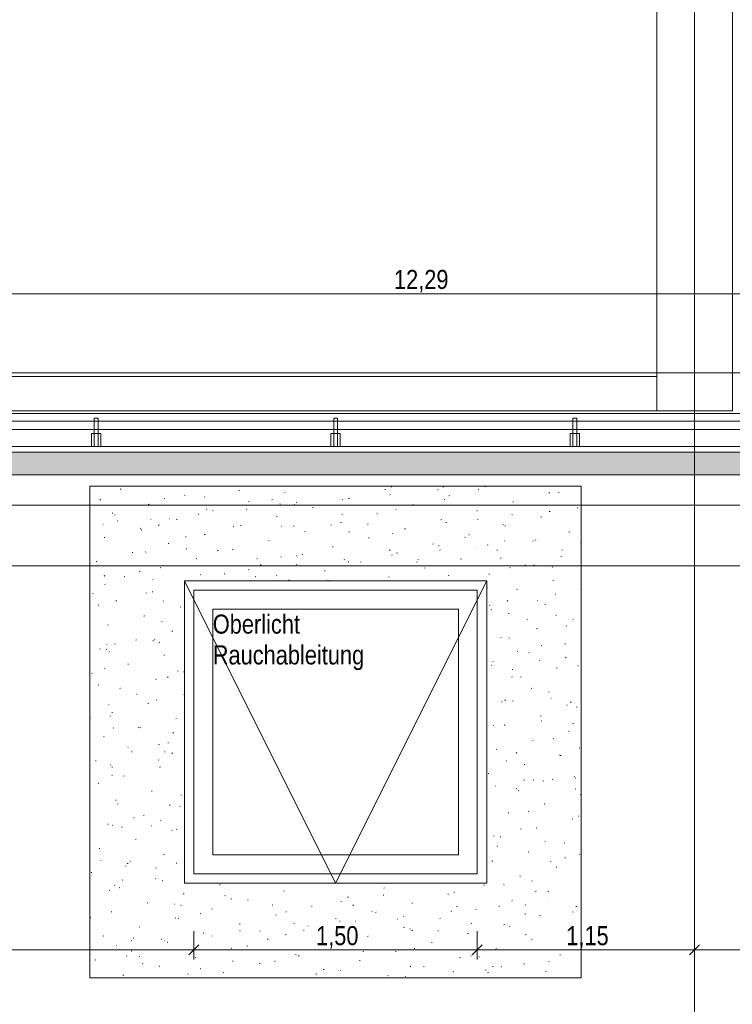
# Model space of a CAD drawing. Extents: x -720 to 300, y 62 to 1112.
# Tile 35 of 50: x -374 to -298, y 708 to 812. Entities that reach past the tile are written whole.
import ezdxf
from ezdxf.lldxf.tags import DXFTag

# ---------------------------------------------------------------- set-up
doc = ezdxf.new("R2010")
doc.units = 0
doc.layers.get('0').update_dxf_attribs({"lineweight": 13})
for name, color, linetype, lineweight, true_color in [('30 -36 Dächer- 3 Dachbeläge', 9, 'Continuous', 15, 0x808080), ('30 -36 Dächer- 3 Dachbeläge Gründach', 9, 'Continuous', 9, 0x808080), ('30 -36 Dächer- 4 Dachbekleidungen', 9, 'Continuous', 9, 0x808080), ('60- 61 allgemeine Ausstattung- 4 Terrassen', 9, 'Continuous', 9, 0x808080), ('70 -72 Beschriftung- 1 Beschriftung allgemein', 7, 'Continuous', 9, 0xff6633), ('70 -76 Bemaßung- 2 Allgemein', 9, 'Continuous', 5, 0x808080)]:
    doc.layers.add(name, color=color, linetype=linetype, lineweight=lineweight, true_color=true_color)
for name, color, linetype, lineweight in [('40 -43 Lüftungsanlagen - Entrauchung', 7, 'Continuous', 9), ('70 -71 Achsen- 1 Gebäudeachsen', 7, 'STRICHPUNKT2-A06DNB31MF', 18), ('70 -73 Bauteildarst.- 2 verdeckt 0.15', 7, 'grob-A06DNB30MF', 15)]:
    doc.layers.add(name, color=color, linetype=linetype, lineweight=lineweight)
doc.styles.get("Standard").update_dxf_attribs({"font": 'ARIALN.TTF'})
tags = doc.linetypes.add('grob-A06DNB30MF', pattern=[14, 3, -8, 3]).pattern_tags.tags
tags[8:9] = [DXFTag(74, 4), DXFTag(75, 0), DXFTag(340, '0'), DXFTag(46, 0.0), DXFTag(50, 0.0), DXFTag(44, 0.0), DXFTag(45, 0.0)]
tags[6:7] = [DXFTag(74, 4), DXFTag(75, 0), DXFTag(340, '0'), DXFTag(46, 0.0), DXFTag(50, 0.0), DXFTag(44, 0.0), DXFTag(45, 0.0)]
tags[4:5] = [DXFTag(74, 4), DXFTag(75, 0), DXFTag(340, '0'), DXFTag(46, 0.0), DXFTag(50, 0.0), DXFTag(44, 0.0), DXFTag(45, 0.0)]
tags = doc.linetypes.add('STRICHPUNKT2-A06DNB31MF', pattern=[12.7, 6.35, -3.175, 0, -3.175]).pattern_tags.tags
tags[10:11] = [DXFTag(74, 4), DXFTag(75, 0), DXFTag(340, '0'), DXFTag(46, 0.0), DXFTag(50, 0.0), DXFTag(44, 0.0), DXFTag(45, 0.0)]
tags[8:9] = [DXFTag(74, 4), DXFTag(75, 0), DXFTag(340, '0'), DXFTag(46, 0.0), DXFTag(50, 0.0), DXFTag(44, 0.0), DXFTag(45, 0.0)]
tags[6:7] = [DXFTag(74, 4), DXFTag(75, 0), DXFTag(340, '0'), DXFTag(46, 0.0), DXFTag(50, 0.0), DXFTag(44, 0.0), DXFTag(45, 0.0)]
tags[4:5] = [DXFTag(74, 4), DXFTag(75, 0), DXFTag(340, '0'), DXFTag(46, 0.0), DXFTag(50, 0.0), DXFTag(44, 0.0), DXFTag(45, 0.0)]

# ---------------------------------------------------------------- blocks, each defined once
blk = doc.blocks.new('Referenz-A06DNB32MF')
at = {"layer": '30 -36 Dächer- 3 Dachbeläge', "color": 0, "linetype": 'Continuous', "ltscale": 0.15}
for p, q in [((-6.75, 766.51), (-682.36, 766.51)), ((-682.36, 764.11), (-6.75, 764.11))]:
    blk.add_line(p, q, dxfattribs=at)
at = {"layer": '30 -36 Dächer- 3 Dachbeläge', "color": 0, "lineweight": 9}
for p, q in [((-682.36, 764.11), (-6.75, 764.11)), ((-363.14, 762.6), (-363.06, 762.62)), ((-352.53, 762.91), (-352.51, 762.91)), ((-350.55, 762.44), (-350.56, 762.51)), ((-335.15, 762.56), (-335.07, 762.58)), ((-334.43, 762.83), (-334.44, 762.9)), ((-329.5, 762.53), (-329.52, 762.56)), ((-329.01, 762.86), (-328.94, 762.83)), ((-325.26, 762.56), (-325.18, 762.54)), ((-324.54, 762.86), (-324.46, 762.88)), ((-365.25, 761.51), (-365.31, 761.45)), ((-358.5, 761.63), (-358.43, 761.6)), ((-356.36, 761.95), (-356.28, 761.97)), ((-354.21, 761.78), (-354.2, 761.75)), ((-347.03, 761.53), (-347.09, 761.47)), ((-345.75, 762.26), (-345.67, 762.28)), ((-339.63, 761.49), (-339.65, 761.52)), ((-338.97, 761.61), (-338.89, 761.63)), ((-334.56, 762.01), (-334.59, 762.04)), ((-328.82, 761.55), (-328.87, 761.49)), ((-328.36, 761.91), (-328.28, 761.93)), ((-317.76, 762.21), (-317.68, 762.23)), ((-316.75, 762.28), (-316.67, 762.25)), ((-360.18, 761), (-360.1, 761.02)), ((-353.97, 760.51), (-354.03, 760.46)), ((-353.39, 760.35), (-353.31, 760.37)), ((-349.76, 760.45), (-349.78, 760.48)), ((-349.57, 761.3), (-349.49, 761.32)), ((-346.24, 761.06), (-346.17, 761.03)), ((-344.69, 760.97), (-344.72, 761)), ((-344.51, 761.22), (-344.44, 761.2)), ((-342.79, 760.66), (-342.71, 760.67)), ((-333.97, 760.48), (-333.9, 760.45)), ((-332.18, 760.96), (-332.1, 760.98)), ((-321.58, 761.26), (-321.5, 761.28)), ((-314.79, 760.61), (-314.71, 760.63)), ((-364, 760.05), (-363.92, 760.07)), ((-363.76, 759.88), (-363.69, 759.86)), ((-359.89, 759.41), (-359.91, 759.44)), ((-357.93, 759.47), (-357.9, 759.47)), ((-357.21, 759.4), (-357.13, 759.42)), ((-354.82, 759.93), (-354.85, 759.96)), ((-346.61, 759.7), (-346.53, 759.72)), ((-339.62, 759.97), (-339.68, 759.93)), ((-336, 760.01), (-335.92, 760.03)), ((-329.22, 759.36), (-329.14, 759.38)), ((-325.4, 760.31), (-325.32, 760.33)), ((-325.27, 759.44), (-325.34, 759.39)), ((-321.71, 759.91), (-321.64, 759.88)), ((-318.61, 759.66), (-318.53, 759.68)), ((-317.73, 760.26), (-317.65, 760.24)), ((-364.95, 758.89), (-364.98, 758.92)), ((-363.46, 759.26), (-363.39, 759.23)), ((-361.03, 758.45), (-360.95, 758.47)), ((-360.88, 758.26), (-360.89, 758.33)), ((-359.02, 758.83), (-359.08, 758.78)), ((-351.2, 758.68), (-351.13, 758.65)), ((-350.43, 758.75), (-350.35, 758.77)), ((-346.12, 758.69), (-346.09, 758.69)), ((-344.77, 758.65), (-344.77, 758.72)), ((-340.8, 758.85), (-340.86, 758.8)), ((-339.82, 759.05), (-339.74, 759.07)), ((-336.98, 758.92), (-336.91, 758.9)), ((-333.04, 758.4), (-332.96, 758.42)), ((-328.65, 759.04), (-328.66, 759.11)), ((-322.59, 758.87), (-322.64, 758.82)), ((-322.43, 758.71), (-322.35, 758.73)), ((-364.85, 757.49), (-364.77, 757.51)), ((-356.23, 757.58), (-356.16, 757.55)), ((-354.25, 757.8), (-354.17, 757.82)), ((-343.64, 758.1), (-343.56, 758.12)), ((-338.94, 758.11), (-338.86, 758.08)), ((-336.86, 757.45), (-336.78, 757.47)), ((-334.31, 757.91), (-334.28, 757.91)), ((-326.67, 757.53), (-326.6, 757.5)), ((-326.25, 757.76), (-326.17, 757.77)), ((-315.65, 758.06), (-315.57, 758.08)), ((-358.07, 756.85), (-357.99, 756.86)), ((-356.16, 756.31), (-356.09, 756.28)), ((-351.28, 756.2), (-351.2, 756.22)), ((-347.46, 757.15), (-347.38, 757.17)), ((-340.68, 756.5), (-340.6, 756.52)), ((-330.07, 756.8), (-329.99, 756.82)), ((-329.45, 756.62), (-329.38, 756.6)), ((-325.52, 756.38), (-325.5, 756.35)), ((-324.23, 756.68), (-324.26, 756.71)), ((-322.5, 757.13), (-322.47, 757.13)), ((-319.47, 757.11), (-319.39, 757.13)), ((-319.16, 757.2), (-319.19, 757.23)), ((-314.41, 756.96), (-314.35, 756.93)), ((-361.89, 755.89), (-361.81, 755.91)), ((-360.42, 755.99), (-360.48, 755.95)), ((-355.1, 755.24), (-355.02, 755.26)), ((-352.79, 756.16), (-352.85, 756.1)), ((-348.7, 755.28), (-348.63, 755.25)), ((-346.07, 755.46), (-346.13, 755.41)), ((-344.5, 755.55), (-344.42, 755.57)), ((-343.9, 755.73), (-343.83, 755.7)), ((-334.57, 756.18), (-334.63, 756.12)), ((-334.36, 755.64), (-334.39, 755.67)), ((-333.89, 755.85), (-333.81, 755.87)), ((-329.29, 756.16), (-329.32, 756.19)), ((-327.11, 755.2), (-327.03, 755.22)), ((-323.29, 756.15), (-323.21, 756.17)), ((-322.87, 755.26), (-322.87, 755.33)), ((-316.5, 755.5), (-316.42, 755.52)), ((-316.36, 756.2), (-316.41, 756.14)), ((-86.95, 754.51), (-682.36, 754.51)), ((-365.71, 754.94), (-365.63, 754.96)), ((-358.92, 754.29), (-358.84, 754.31)), ((-355.1, 754.47), (-355.1, 754.54)), ((-348.32, 754.59), (-348.24, 754.61)), ((-344.49, 754.6), (-344.52, 754.63)), ((-339.42, 755.12), (-339.45, 755.15)), ((-338.98, 754.87), (-338.99, 754.94)), ((-337.71, 754.9), (-337.63, 754.92)), ((-331.72, 754.92), (-331.79, 754.88)), ((-331.64, 755.16), (-331.56, 755.13)), ((-330.93, 754.25), (-330.85, 754.27)), ((-321.92, 754.32), (-321.85, 754.29)), ((-320.32, 754.55), (-320.24, 754.57)), ((-319.37, 754.58), (-319.3, 754.55)), ((-317.38, 754.39), (-317.44, 754.34)), ((-364.78, 753.46), (-364.84, 753.41)), ((-362.74, 753.34), (-362.66, 753.36)), ((-361.13, 753.93), (-361.05, 753.9)), ((-354.62, 753.56), (-354.65, 753.59)), ((-352.14, 753.64), (-352.06, 753.66)), ((-349.55, 754.08), (-349.58, 754.11)), ((-348.86, 753.36), (-348.79, 753.33)), ((-346.56, 753.48), (-346.62, 753.43)), ((-341.53, 753.95), (-341.45, 753.96)), ((-334.75, 753.3), (-334.67, 753.32)), ((-328.35, 753.5), (-328.4, 753.45)), ((-324.14, 753.6), (-324.06, 753.62)), ((-364.75, 752.52), (-364.78, 752.55)), ((-359.68, 753.04), (-359.71, 753.07)), ((-345.35, 752.99), (-345.27, 753.01)), ((-341.17, 752.97), (-341.1, 752.95)), ((-324.34, 752.21), (-324.26, 752.18)), ((-317.36, 752.95), (-317.28, 752.97)), ((-366.09, 751.56), (-366.02, 751.53)), ((-360.43, 751.63), (-360.35, 751.61)), ((-359.78, 751.74), (-359.7, 751.76)), ((-321.18, 752), (-321.1, 752.02)), ((-317.08, 751.47), (-317.09, 751.54)), ((-314.39, 752.01), (-314.35, 752)), ((-314.39, 751.35), (-314.35, 751.36)), ((-365.43, 750.3), (-365.44, 750.37)), ((-363.6, 750.78), (-363.52, 750.8)), ((-358.55, 750.79), (-358.61, 750.73)), ((-356.81, 750.14), (-356.73, 750.15)), ((-324.03, 750.31), (-324.05, 750.34)), ((-322.12, 750.83), (-322.17, 750.77)), ((-318.96, 750.83), (-318.99, 750.86)), ((-318.21, 750.4), (-318.14, 750.42)), ((-360.63, 749.18), (-360.55, 749.2)), ((-323.83, 749.87), (-323.89, 749.83)), ((-322.03, 749.44), (-321.96, 749.46)), ((-317.04, 749.26), (-316.96, 749.23)), ((-364.45, 748.23), (-364.38, 748.25)), ((-358.79, 748.61), (-358.72, 748.58)), ((-320.03, 748.82), (-320, 748.82)), ((-315.89, 748.15), (-315.94, 748.1)), ((-315.25, 748.79), (-315.17, 748.81)), ((-357.67, 747.58), (-357.59, 747.6)), ((-322.89, 746.89), (-322.81, 746.91)), ((-322, 746.88), (-321.93, 746.85)), ((-319.07, 747.84), (-318.99, 747.86)), ((-364.55, 746.15), (-364.57, 746.18)), ((-363.75, 746.23), (-363.68, 746.2)), ((-361.49, 746.63), (-361.41, 746.65)), ((-359.65, 746.51), (-359.65, 746.58)), ((-359.48, 746.67), (-359.51, 746.7)), ((-358.97, 746.43), (-359.03, 746.38)), ((-318.58, 746.07), (-318.51, 746.04)), ((-316.1, 746.24), (-316.03, 746.26)), ((-365.31, 745.68), (-365.23, 745.7)), ((-364.62, 745.68), (-364.55, 745.66)), ((-364.31, 745.42), (-364.37, 745.36)), ((-358.52, 745.03), (-358.45, 745.05)), ((-321.09, 745.43), (-321.08, 745.4)), ((-319.92, 745.29), (-319.85, 745.31)), ((-315.93, 744.82), (-316, 744.78)), ((-362.34, 744.08), (-362.27, 744.09)), ((-323.82, 743.94), (-323.85, 743.97)), ((-323.74, 744.34), (-323.67, 744.36)), ((-318.76, 744.46), (-318.78, 744.48)), ((-316.96, 743.69), (-316.88, 743.71)), ((-314.7, 743.93), (-314.62, 743.9)), ((-366.16, 743.12), (-366.09, 743.14)), ((-364.81, 743.63), (-364.78, 743.62)), ((-358.08, 742.74), (-358.14, 742.69)), ((-357.09, 743.38), (-357.02, 743.36)), ((-356.45, 743.28), (-356.38, 743.25)), ((-321.65, 742.78), (-321.7, 742.73)), ((-321.63, 743.51), (-321.64, 743.58)), ((-320.78, 742.73), (-320.7, 742.75)), ((-365.42, 741.91), (-365.48, 741.86)), ((-359.38, 742.47), (-359.3, 742.49)), ((-363.2, 741.52), (-363.12, 741.54)), ((-361.41, 740.91), (-361.34, 740.88)), ((-356.41, 740.87), (-356.35, 740.89)), ((-319.66, 741.56), (-319.59, 741.53)), ((-317.81, 741.13), (-317.74, 741.15)), ((-364.34, 739.78), (-364.37, 739.81)), ((-360.23, 739.92), (-360.16, 739.94)), ((-359.28, 740.3), (-359.3, 740.33)), ((-322.78, 740.12), (-322.7, 740.1)), ((-322.38, 740.31), (-322.45, 740.26)), ((-321.63, 740.18), (-321.56, 740.2)), ((-317.57, 740.51), (-317.53, 740.51)), ((-315.85, 739.73), (-315.86, 739.8)), ((-315.42, 740.11), (-315.47, 740.05)), ((-314.85, 739.53), (-314.77, 739.55)), ((-366.35, 738.52), (-366.3, 738.5)), ((-364.19, 738.55), (-364.2, 738.62)), ((-364.05, 738.97), (-363.98, 738.99)), ((-318.67, 738.58), (-318.59, 738.6)), ((-357.27, 738.32), (-357.19, 738.34)), ((-323.62, 737.56), (-323.64, 737.59)), ((-322.49, 737.63), (-322.41, 737.65)), ((-318.55, 738.08), (-318.58, 738.11)), ((-315.25, 737.82), (-315.17, 737.8)), ((-364.91, 736.41), (-364.83, 736.43)), ((-363.84, 737.37), (-363.9, 737.32)), ((-361.28, 737.44), (-361.21, 737.41)), ((-361.09, 737.37), (-361.01, 737.38)), ((-357.52, 736.86), (-357.59, 736.81)), ((-315.7, 736.98), (-315.63, 737)), ((-359.08, 735.58), (-359, 735.55)), ((-358.12, 735.76), (-358.05, 735.78)), ((-319.52, 736.02), (-319.45, 736.04)), ((-317.32, 736.23), (-317.25, 736.2)), ((-362.34, 735.31), (-362.31, 735.31)), ((-361.94, 734.81), (-361.87, 734.83)), ((-358.41, 734.77), (-358.42, 734.84)), ((-357.61, 734.7), (-357.67, 734.64)), ((-323.34, 735.07), (-323.27, 735.09)), ((-321.18, 734.74), (-321.23, 734.68)), ((-316.67, 734.48), (-316.65, 734.45)), ((-316.56, 734.42), (-316.48, 734.44)), ((-314.49, 735.25), (-314.55, 735.21)), ((-365.76, 733.86), (-365.69, 733.88)), ((-364.14, 733.41), (-364.16, 733.44)), ((-359.07, 733.93), (-359.1, 733.96)), ((-322.29, 733.86), (-322.21, 733.83)), ((-320.38, 733.47), (-320.3, 733.49)), ((-364.04, 733.21), (-363.97, 733.18)), ((-363.97, 732.34), (-364.04, 732.3)), ((-362.8, 732.26), (-362.72, 732.28)), ((-358.98, 733.21), (-358.9, 733.23)), ((-324.2, 732.52), (-324.12, 732.54)), ((-365.48, 731.49), (-365.4, 731.47)), ((-323.41, 731.19), (-323.44, 731.22)), ((-320.4, 731.77), (-320.4, 731.84)), ((-319.44, 731.87), (-319.37, 731.85)), ((-318.35, 731.71), (-318.38, 731.74)), ((-317.41, 731.87), (-317.34, 731.89)), ((-315.1, 732.2), (-315.06, 732.2)), ((-314.95, 732.06), (-315, 732.01)), ((-359.83, 730.66), (-359.76, 730.67)), ((-356.74, 730.26), (-356.67, 730.23)), ((-321.23, 730.92), (-321.16, 730.94)), ((-320.94, 730.74), (-321, 730.69)), ((-314.99, 730.91), (-314.91, 730.88)), ((-314.45, 730.27), (-314.37, 730.29)), ((-363.65, 729.7), (-363.58, 729.72)), ((-363.37, 729.33), (-363.43, 729.27)), ((-357.95, 729.19), (-357.87, 729.16)), ((-318.27, 729.32), (-318.19, 729.33)), ((-360.69, 728.1), (-360.61, 728.12)), ((-356.87, 729.05), (-356.79, 729.07)), ((-322.09, 728.36), (-322.01, 728.38)), ((-319.95, 728.53), (-319.88, 728.5)), ((-364.51, 727.15), (-364.43, 727.17)), ((-363.93, 727.04), (-363.96, 727.07)), ((-361.7, 727.88), (-361.63, 727.85)), ((-358.87, 727.56), (-358.9, 727.59)), ((-315.3, 727.71), (-315.23, 727.73)), ((-314.61, 727.98), (-314.62, 728.05)), ((-362.96, 726.8), (-362.97, 726.88)), ((-359.88, 727), (-359.84, 727)), ((-357.72, 726.5), (-357.65, 726.52)), ((-357.14, 726.65), (-357.2, 726.6)), ((-320.7, 726.69), (-320.76, 726.64)), ((-319.12, 726.76), (-319.05, 726.78)), ((-361.54, 725.55), (-361.47, 725.57)), ((-323.63, 725.92), (-323.56, 725.9)), ((-322.94, 725.81), (-322.87, 725.83)), ((-318.15, 725.34), (-318.17, 725.37)), ((-316.16, 725.16), (-316.08, 725.18)), ((-365.36, 724.6), (-365.29, 724.61)), ((-358.58, 723.95), (-358.5, 723.97)), ((-323.21, 724.82), (-323.24, 724.85)), ((-319.98, 724.21), (-319.9, 724.23)), ((-314.48, 724.01), (-314.53, 723.96)), ((-365.21, 723.37), (-365.19, 723.34)), ((-362.4, 722.99), (-362.32, 723.01)), ((-362.14, 723.24), (-362.07, 723.22)), ((-357.18, 723.02), (-357.18, 723.09)), ((-323.8, 723.25), (-323.72, 723.27)), ((-317.61, 723.21), (-317.54, 723.18)), ((-316.1, 723.62), (-316.03, 723.6)), ((-366.22, 722.04), (-366.14, 722.06)), ((-362.53, 722.77), (-362.59, 722.73)), ((-359.36, 722.56), (-359.29, 722.53)), ((-317.01, 722.61), (-316.94, 722.62)), ((-362.9, 721.28), (-362.95, 721.23)), ((-359.43, 721.39), (-359.36, 721.41)), ((-358.66, 721.19), (-358.69, 721.22)), ((-322.57, 720.83), (-322.5, 720.8)), ((-320.83, 721.65), (-320.76, 721.67)), ((-319.49, 721.17), (-319.56, 721.13)), ((-364.33, 720.18), (-364.25, 720.15)), ((-363.73, 720.67), (-363.76, 720.7)), ((-363.25, 720.44), (-363.18, 720.46)), ((-356.47, 719.79), (-356.39, 719.81)), ((-352.65, 720.74), (-352.57, 720.76)), ((-345.86, 720.09), (-345.79, 720.11)), ((-335.26, 720.4), (-335.18, 720.42)), ((-328.47, 719.75), (-328.4, 719.77)), ((-327.83, 719.98), (-327.75, 719.96)), ((-324.65, 720.7), (-324.58, 720.72)), ((-319.16, 720.02), (-319.17, 720.09)), ((-317.87, 720.05), (-317.79, 720.07)), ((-360.29, 718.84), (-360.21, 718.86)), ((-352.06, 719.61), (-351.99, 719.58)), ((-351.39, 719.24), (-351.4, 719.31)), ((-349.68, 719.14), (-349.61, 719.16)), ((-339.8, 719.03), (-339.73, 719)), ((-339.08, 719.44), (-339, 719.46)), ((-335.28, 719.63), (-335.29, 719.7)), ((-332.29, 718.8), (-332.22, 718.81)), ((-321.69, 719.1), (-321.61, 719.12)), ((-317.94, 718.97), (-317.97, 719)), ((-364.11, 717.89), (-364.03, 717.9)), ((-357.41, 718.69), (-357.37, 718.69)), ((-356.67, 718.61), (-356.73, 718.55)), ((-354.63, 717.72), (-354.7, 717.68)), ((-353.5, 718.19), (-353.43, 718.21)), ((-347.08, 718.64), (-347.01, 718.61)), ((-345.6, 717.91), (-345.56, 717.91)), ((-342.9, 718.49), (-342.82, 718.51)), ((-338.45, 718.63), (-338.51, 718.57)), ((-336.51, 717.98), (-336.5, 717.94)), ((-336.11, 717.84), (-336.04, 717.86)), ((-328.07, 717.93), (-328.1, 717.96)), ((-327.54, 718.46), (-327.46, 718.43)), ((-325.51, 718.15), (-325.43, 718.17)), ((-323.01, 718.45), (-323.03, 718.48)), ((-320.3, 717.68), (-320.22, 717.65)), ((-320.23, 718.64), (-320.29, 718.59)), ((-315.27, 717.88), (-315.2, 717.85)), ((-314.91, 718.45), (-314.83, 718.47)), ((-366.33, 717.29), (-366.26, 717.27)), ((-357.32, 717.24), (-357.25, 717.26)), ((-357.03, 717.23), (-356.95, 717.2)), ((-346.72, 717.54), (-346.64, 717.56)), ((-344.76, 716.66), (-344.69, 716.63)), ((-340.29, 717.19), (-340.35, 717.14)), ((-339.93, 716.89), (-339.86, 716.91)), ((-338.2, 716.89), (-338.23, 716.92)), ((-333.79, 717.13), (-333.75, 717.13)), ((-333.14, 717.41), (-333.16, 717.44)), ((-329.33, 717.19), (-329.25, 717.21)), ((-325.94, 716.65), (-326.01, 716.61)), ((-318.73, 717.5), (-318.65, 717.52)), ((-361.14, 716.28), (-361.07, 716.3)), ((-354.36, 715.63), (-354.28, 715.65)), ((-350.54, 716.59), (-350.46, 716.61)), ((-350.44, 715.93), (-350.5, 715.88)), ((-348.33, 715.85), (-348.36, 715.88)), ((-343.76, 715.94), (-343.68, 715.96)), ((-343.27, 716.37), (-343.29, 716.4)), ((-339.55, 716.33), (-339.48, 716.31)), ((-333.15, 716.24), (-333.07, 716.26)), ((-332.5, 716.08), (-332.43, 716.05)), ((-332.22, 715.95), (-332.28, 715.9)), ((-329.49, 715.84), (-329.5, 715.91)), ((-326.37, 715.59), (-326.29, 715.61)), ((-322.55, 716.54), (-322.47, 716.56)), ((-321.98, 716.35), (-321.94, 716.35)), ((-315.76, 715.9), (-315.68, 715.91)), ((-364.96, 715.33), (-364.89, 715.35)), ((-361.99, 714.86), (-361.92, 714.83)), ((-361.73, 715.06), (-361.73, 715.13)), ((-358.8, 714.99), (-358.73, 714.97)), ((-358.46, 714.82), (-358.49, 714.84)), ((-358.18, 714.68), (-358.1, 714.7)), ((-353.4, 715.33), (-353.42, 715.36)), ((-347.58, 714.99), (-347.5, 715)), ((-345.61, 715.45), (-345.62, 715.52)), ((-336.97, 715.29), (-336.89, 715.31)), ((-330.19, 714.64), (-330.11, 714.66)), ((-320.24, 715.51), (-320.16, 715.48)), ((-319.58, 714.94), (-319.5, 714.96)), ((-363.53, 714.3), (-363.55, 714.33)), ((-362, 713.73), (-361.92, 713.75)), ((-351.4, 714.03), (-351.32, 714.05)), ((-349.73, 714.28), (-349.65, 714.25)), ((-340.79, 714.34), (-340.71, 714.36)), ((-337.46, 713.71), (-337.39, 713.68)), ((-334.01, 713.69), (-333.93, 713.71)), ((-332.02, 714.03), (-331.95, 714.01)), ((-323.4, 713.99), (-323.32, 714.01)), ((-365.82, 712.78), (-365.74, 712.8)), ((-362.43, 713.24), (-362.48, 713.18)), ((-361.08, 713.21), (-361.15, 713.16)), ((-355.22, 713.08), (-355.14, 713.1)), ((-351.27, 712.69), (-351.2, 712.67)), ((-346.74, 712.67), (-346.8, 712.63)), ((-344.61, 713.38), (-344.53, 713.4)), ((-344.21, 713.26), (-344.27, 713.2)), ((-337.83, 712.74), (-337.75, 712.75)), ((-327.22, 713.04), (-327.14, 713.06)), ((-325.99, 713.27), (-326.05, 713.22)), ((-325.2, 713.13), (-325.13, 713.1)), ((-317.74, 712.6), (-317.76, 712.63)), ((-316.62, 713.34), (-316.54, 713.36)), ((-360.78, 712.42), (-360.77, 712.39)), ((-359.04, 712.13), (-358.96, 712.15)), ((-354.69, 711.91), (-354.62, 711.88)), ((-352.25, 711.48), (-352.17, 711.5)), ((-348.43, 712.43), (-348.35, 712.45)), ((-341.65, 711.78), (-341.57, 711.8)), ((-339.83, 711.67), (-339.83, 711.74)), ((-332.39, 712.14), (-332.46, 712.09)), ((-331.04, 712.09), (-330.96, 712.1)), ((-327.87, 711.56), (-327.89, 711.59)), ((-324.49, 711.73), (-324.42, 711.71)), ((-324.26, 711.44), (-324.18, 711.46)), ((-323.71, 712.06), (-323.72, 712.13)), ((-322.8, 712.08), (-322.83, 712.11)), ((-320.44, 712.39), (-320.36, 712.41)), ((-318.05, 711.6), (-318.11, 711.56)), ((-362.86, 711.18), (-362.78, 711.2)), ((-355.94, 711.27), (-355.95, 711.34)), ((-342.43, 711.33), (-342.35, 711.3)), ((-334.86, 711.13), (-334.78, 711.15)), ((-332.93, 711.04), (-332.96, 711.07))]:
    blk.add_line(p, q, dxfattribs=at)
at = {"layer": '30 -36 Dächer- 3 Dachbeläge', "color": 0, "linetype": 'Continuous', "lineweight": 9, "ltscale": 0.13}
for p, q in [((-366.35, 762.91), (-366.35, 710.91)), ((-314.35, 762.91), (-366.35, 762.91)), ((-314.35, 710.91), (-314.35, 762.91)), ((-356.35, 720.91), (-356.35, 752.91)), ((-356.35, 752.91), (-324.35, 752.91)), ((-324.35, 752.91), (-324.35, 720.91)), ((-324.35, 720.91), (-356.35, 720.91)), ((-366.35, 710.91), (-314.35, 710.91))]:
    blk.add_line(p, q, dxfattribs=at)
at = {"layer": '30 -36 Dächer- 3 Dachbeläge', "color": 0, "linetype": 'Continuous', "lineweight": 0, "ltscale": 0.13}
for points in [[(-682.36, 766.51), (-6.75, 766.51), (-682.36, 765.16)], [(-682.36, 765.16), (-6.75, 766.51), (-6.75, 764.11)], [(-682.36, 765.16), (-6.75, 764.11), (-682.36, 764.11)]]:
    blk.add_solid(points, dxfattribs=at)
at = {"layer": '30 -36 Dächer- 3 Dachbeläge Gründach', "color": 0, "linetype": 'Continuous', "ltscale": 0.13}
blk.add_line((-16.15, 760.91), (-682.36, 760.91), dxfattribs=at)
at = {"layer": '30 -36 Dächer- 4 Dachbekleidungen', "color": 0, "linetype": 'Continuous', "ltscale": 0.13}
for p, q in [((-682.36, 770.61), (-6.75, 770.61)), ((-6.75, 769.81), (-682.36, 769.81)), ((-365.49, 770.11), (-365.89, 770.11)), ((-365.89, 770.11), (-365.89, 768.51)), ((-365.49, 768.51), (-365.49, 770.11)), ((-340.15, 770.11), (-340.55, 770.11)), ((-340.55, 770.11), (-340.55, 768.51)), ((-340.15, 768.51), (-340.15, 770.11)), ((-314.82, 770.11), (-315.22, 770.11)), ((-315.22, 770.11), (-315.22, 768.51)), ((-314.82, 768.51), (-314.82, 770.11)), ((-682.36, 768.91), (-6.75, 768.91)), ((-365.89, 768.51), (-366.19, 768.51)), ((-366.19, 768.51), (-366.19, 767.11)), ((-365.89, 767.11), (-365.89, 768.51)), ((-365.89, 768.51), (-365.49, 768.51)), ((-365.49, 768.51), (-365.49, 767.11)), ((-365.49, 768.51), (-365.19, 768.51)), ((-365.19, 768.51), (-365.19, 767.11)), ((-340.55, 768.51), (-340.85, 768.51)), ((-340.85, 768.51), (-340.85, 767.11)), ((-340.55, 767.11), (-340.55, 768.51)), ((-340.55, 768.51), (-340.15, 768.51)), ((-340.15, 768.51), (-340.15, 767.11)), ((-340.15, 768.51), (-339.85, 768.51)), ((-339.85, 768.51), (-339.85, 767.11)), ((-315.22, 768.51), (-315.52, 768.51)), ((-315.52, 768.51), (-315.52, 767.11)), ((-315.22, 767.11), (-315.22, 768.51)), ((-315.22, 768.51), (-314.82, 768.51)), ((-314.82, 768.51), (-314.82, 767.11)), ((-314.82, 768.51), (-314.52, 768.51)), ((-314.52, 768.51), (-314.52, 767.11)), ((-6.75, 767.11), (-682.36, 767.11)), ((-366.19, 767.11), (-365.89, 767.11)), ((-365.49, 767.11), (-365.89, 767.11)), ((-365.19, 767.11), (-365.49, 767.11)), ((-340.85, 767.11), (-340.55, 767.11)), ((-340.15, 767.11), (-340.55, 767.11)), ((-339.85, 767.11), (-340.15, 767.11)), ((-315.52, 767.11), (-315.22, 767.11)), ((-314.82, 767.11), (-315.22, 767.11)), ((-314.52, 767.11), (-314.82, 767.11))]:
    blk.add_line(p, q, dxfattribs=at)
at = {"layer": '40 -43 Lüftungsanlagen - Entrauchung', "color": 0}
for p, q in [((-356.35, 752.91), (-324.35, 752.91)), ((-356.35, 720.91), (-356.35, 752.91)), ((-356.35, 752.91), (-340.35, 720.91)), ((-340.35, 720.91), (-324.35, 752.91)), ((-324.35, 752.91), (-324.35, 720.91)), ((-324.35, 720.91), (-356.35, 720.91))]:
    blk.add_line(p, q, dxfattribs=at)
at = {"layer": '40 -43 Lüftungsanlagen - Entrauchung', "color": 0, "linetype": 'Continuous', "ltscale": 0.13}
for p, q in [((-353.35, 749.91), (-327.35, 749.91)), ((-353.35, 723.91), (-353.35, 749.91)), ((-327.35, 749.91), (-327.35, 723.91)), ((-327.35, 723.91), (-353.35, 723.91))]:
    blk.add_line(p, q, dxfattribs=at)
at = {"layer": '60- 61 allgemeine Ausstattung- 4 Terrassen', "color": 0, "linetype": 'Continuous', "ltscale": 0.13}
for p, q in [((-306.35, 770.91), (-306.35, 1003.91)), ((-298.35, 1003.91), (-298.35, 770.91)), ((-450.35, 774.51), (-306.35, 774.51)), ((-306.35, 774.51), (-306.35, 770.91)), ((-306.35, 770.91), (-450.35, 770.91)), ((-298.35, 770.91), (-306.35, 770.91))]:
    blk.add_line(p, q, dxfattribs=at)
at = {"layer": '70 -71 Achsen- 1 Gebäudeachsen', "color": 0, "linetype": 'STRICHPUNKT2-A06DNB31MF', "ltscale": 0.18}
for p, q in [((-302.35, 1084.85), (-302.35, 85.41)), ((-682.36, 774.91), (76.35, 774.91))]:
    blk.add_line(p, q, dxfattribs=at)
at = {"layer": '70 -73 Bauteildarst.- 2 verdeckt 0.15', "color": 0, "linetype": 'grob-A06DNB30MF', "ltscale": 0.15}
for p, q in [((-355.35, 751.91), (-325.35, 751.91)), ((-355.35, 721.91), (-355.35, 751.91)), ((-325.35, 751.91), (-325.35, 721.91)), ((-325.35, 721.91), (-355.35, 721.91))]:
    blk.add_line(p, q, dxfattribs=at)
at = {"layer": '70 -76 Bemaßung- 2 Allgemein', "color": 0, "linetype": 'Continuous', "ltscale": 0.13}
for p, q in [((-209.61, 783.28), (-453.29, 783.28)), ((-355.35, 715.86), (-355.35, 712.86)), ((-355.35, 715.86), (-355.35, 712.86)), ((-325.35, 715.86), (-325.35, 712.86)), ((-325.35, 715.86), (-325.35, 712.86)), ((-302.35, 715.86), (-302.35, 712.86)), ((-302.35, 715.86), (-302.35, 712.86)), ((-356.41, 713.86), (-400.29, 713.86)), ((-354.85, 713.86), (-356.41, 713.86)), ((-354.82, 714.39), (-355.88, 713.33)), ((-355.88, 713.33), (-354.82, 714.39)), ((-355.85, 713.86), (-354.29, 713.86)), ((-326.41, 713.86), (-354.29, 713.86)), ((-324.85, 713.86), (-326.41, 713.86)), ((-324.82, 714.39), (-325.88, 713.33)), ((-325.88, 713.33), (-324.82, 714.39)), ((-325.85, 713.86), (-324.29, 713.86)), ((-303.41, 713.86), (-324.29, 713.86)), ((-301.85, 713.86), (-303.41, 713.86)), ((-301.82, 714.39), (-302.88, 713.33)), ((-302.88, 713.33), (-301.82, 714.39)), ((-302.85, 713.86), (-301.29, 713.86)), ((-280.41, 713.86), (-301.29, 713.86))]:
    blk.add_line(p, q, dxfattribs=at)
at = {"layer": '70 -72 Beschriftung- 1 Beschriftung allgemein', "color": 0, "linetype": 'Continuous', "ltscale": 0.13, "char_height": 2.0138, "attachment_point": 1, "rotation": 359.9947}
for s, insert in [('{\\fArial Narrow;Oberlicht}', (-353.35, 749.34)), ('{\\fArial Narrow;Rauchableitung}', (-353.35, 746.08))]:
    blk.add_mtext(s, dxfattribs=dict(at, insert=insert))
at = {"layer": '70 -76 Bemaßung- 2 Allgemein', "color": 0, "linetype": 'Continuous', "ltscale": 0.13, "char_height": 2.0138, "attachment_point": 1}
for s, insert in [('{\\fArial Narrow;12,29}', (-334.17, 785.8)), ('{\\fArial Narrow;1,50}', (-342.42, 716.38)), ('{\\fArial Narrow;1,15}', (-315.93, 716.38))]:
    blk.add_mtext(s, dxfattribs=dict(at, insert=insert))

msp = doc.modelspace()

# ---------------------------------------------------------------- block references
at = {"color": 8, "lineweight": 13, "ltscale": 0.13, "true_color": 0x808080}
msp.add_blockref('Referenz-A06DNB32MF', (0, 0), dxfattribs=at)

doc.saveas('drawing.dxf')
